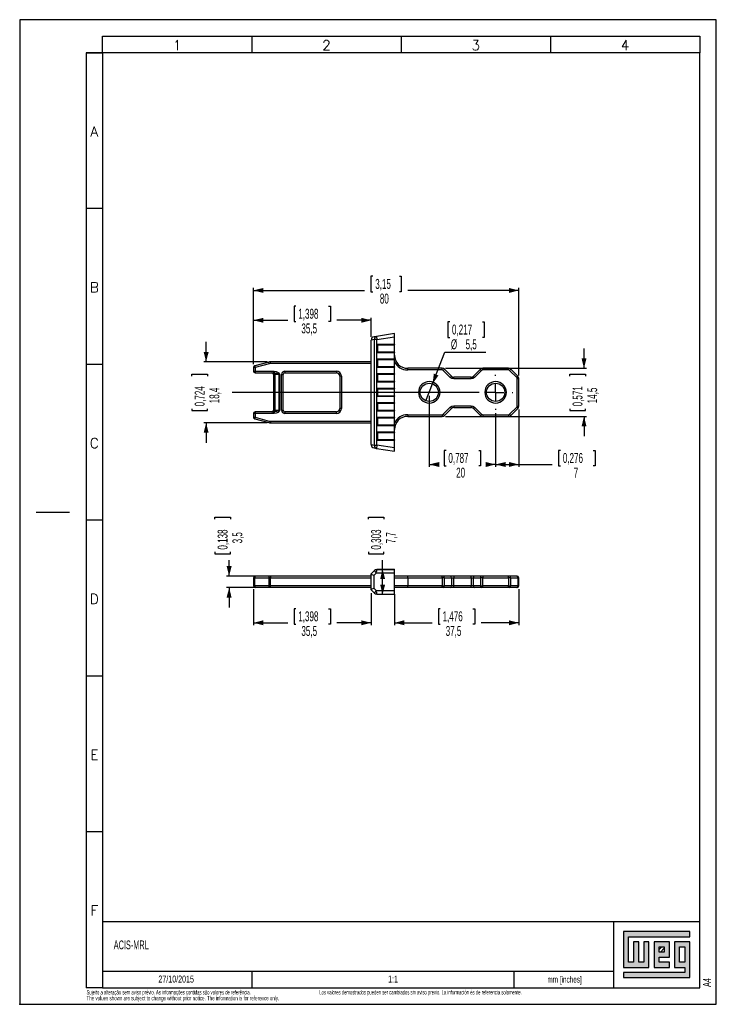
# Model space of a CAD drawing. Extents: x 0 to 105, y 0 to 148.
import ezdxf

# ---------------------------------------------------------------- set-up
doc = ezdxf.new("R2010")
doc.units = 0
doc.header["$LTSCALE"] = 0.5
doc.header["$PDSIZE"] = -1
doc.layers.get('0').update_dxf_attribs({"linetype": 'CONTINUOUS'})
doc.styles.add('SLDTEXTSTYLE0', font='ROMANS')
doc.styles.add('SLDTEXTSTYLE1', font='TXT', dxfattribs={"width": 0.605})
doc.styles.add('SLDTEXTSTYLE2', font='TXT', dxfattribs={"width": 0.569583})
doc.dimstyles.new('SLDDIMSTYLE0', dxfattribs={"dimtxt": 1.5, "dimasz": 1.5, "dimexe": 0, "dimexo": 0.0625, "dimgap": 0.375, "dimtad": 0, "dimlfac": 2, "dimrnd": 1e-09, "dimzin": 12, "dimtxsty": 'SLDTEXTSTYLE1', "dimsah": 1, "dimcen": 0.09, "dimazin": 3, "dimtfac": 1, "dimtdec": 3, "dimtofl": 0, "dimtmove": 0, "dimatfit": 3, "dimtolj": 1, "dimtzin": 12})
doc.dimstyles.new('SLDDIMSTYLE1', dxfattribs={"dimtxt": 1.5, "dimasz": 1.5, "dimexe": 0, "dimexo": 0.0625, "dimgap": 0.375, "dimtad": 0, "dimlfac": 2, "dimrnd": 1e-09, "dimzin": 12, "dimtxsty": 'SLDTEXTSTYLE1', "dimsah": 1, "dimcen": 0.09, "dimazin": 3, "dimtfac": 1, "dimtdec": 3, "dimtmove": 0, "dimatfit": 3, "dimtolj": 1, "dimtzin": 12})
doc.dimstyles.new('SLDDIMSTYLE2', dxfattribs={"dimtxt": 1.5, "dimasz": 1.5, "dimexe": 0, "dimexo": 0.0625, "dimgap": 0.375, "dimtad": 0, "dimtih": 1, "dimtoh": 1, "dimlfac": 2, "dimrnd": 1e-09, "dimzin": 12, "dimtxsty": 'SLDTEXTSTYLE1', "dimblk1": 'NONE', "dimsah": 1, "dimcen": 0, "dimazin": 3, "dimtfac": 1, "dimtdec": 3, "dimtmove": 0, "dimatfit": 3, "dimtolj": 1, "dimtzin": 12})

# ---------------------------------------------------------------- blocks, each defined once
blk = doc.blocks.new('SW_NOTE_0')
at = {"color": 0, "linetype": 'CONTINUOUS', "attachment_point": 1}
for s, insert, char_height, style in [('The values shown are subject to change without prior notice. The information is for reference only.', (0, -0.03), 0.6615, 'SLDTEXTSTYLE1'), ('Sujeito a alteração sem aviso prévio. As informações contidas são valores de referência.                                                           Los valores demostrados pueden ser cambiados sin aviso previo. La información és de referencia solamente.', (0, 0.85), 0.66146, 'SLDTEXTSTYLE2')]:
    blk.add_mtext(s, dxfattribs=dict(at, insert=insert, char_height=char_height, style=style))
blk = doc.blocks.new('_D')
at = {"color": 7, "linetype": 'CONTINUOUS'}
for p, q in [((53.24, 109.8), (52.95, 109.8)), ((52.95, 109.8), (52.95, 107.47)), ((57.23, 109.8), (57.51, 109.8)), ((57.51, 109.8), (57.51, 107.47)), ((35.23, 96.55), (35.23, 108.04)), ((35.23, 107.67), (51.99, 107.67)), ((52.95, 107.47), (53.24, 107.47)), ((57.51, 107.47), (57.23, 107.47)), ((75.23, 107.67), (58.48, 107.67)), ((75.23, 94.86), (75.23, 108.04))]:
    blk.add_line(p, q, dxfattribs=at)
for points in [[(35.23, 107.67), (36.73, 107.29), (36.73, 108.04)], [(75.23, 107.67), (73.73, 108.04), (73.73, 107.29)]]:
    blk.add_solid(points, dxfattribs=at)
at = {"color": 7, "linetype": 'CONTINUOUS', "char_height": 1.5, "attachment_point": 1, "style": 'SLDTEXTSTYLE1'}
for s, insert in [('3,15', (53.59, 109.4)), ('80', (54.29, 107.19))]:
    blk.add_mtext(s, dxfattribs=dict(at, insert=insert))
blk = doc.blocks.new('_D_1')
at = {"color": 7, "linetype": 'CONTINUOUS'}
for p, q in [((41.64, 105.3), (41.36, 105.3)), ((41.36, 105.3), (41.36, 102.97)), ((46.57, 105.3), (46.86, 105.3)), ((46.86, 105.3), (46.86, 102.97)), ((35.23, 96.55), (35.23, 103.54)), ((35.23, 103.17), (40.4, 103.17)), ((41.36, 102.97), (41.64, 102.97)), ((46.86, 102.97), (46.57, 102.97)), ((52.98, 103.17), (47.82, 103.17)), ((52.98, 100.67), (52.98, 103.54))]:
    blk.add_line(p, q, dxfattribs=at)
for points in [[(35.23, 103.17), (36.73, 102.79), (36.73, 103.54)], [(52.98, 103.17), (51.48, 103.54), (51.48, 102.79)]]:
    blk.add_solid(points, dxfattribs=at)
at = {"color": 7, "linetype": 'CONTINUOUS', "char_height": 1.5, "attachment_point": 1, "style": 'SLDTEXTSTYLE1'}
for s, insert in [('1,398', (41.99, 104.9)), ('35,5', (42.46, 102.69))]:
    blk.add_mtext(s, dxfattribs=dict(at, insert=insert))
blk = doc.blocks.new('_D_2')
at = {"color": 7, "linetype": 'CONTINUOUS'}
for p, q in [((28.1, 96.89), (28.1, 99.89)), ((37.29, 96.89), (27.73, 96.89)), ((25.97, 94.76), (25.97, 95.04)), ((25.97, 95.04), (28.3, 95.04)), ((28.3, 95.04), (28.3, 94.76)), ((25.97, 89.83), (25.97, 89.55)), ((25.97, 89.55), (28.3, 89.55)), ((28.3, 89.55), (28.3, 89.83)), ((37.29, 87.69), (27.73, 87.69)), ((28.1, 87.69), (28.1, 84.69))]:
    blk.add_line(p, q, dxfattribs=at)
for points in [[(28.1, 96.89), (28.48, 98.39), (27.73, 98.39)], [(28.1, 87.69), (27.73, 86.19), (28.48, 86.19)]]:
    blk.add_solid(points, dxfattribs=at)
at = {"color": 7, "linetype": 'CONTINUOUS', "char_height": 1.5, "attachment_point": 1, "rotation": 90, "style": 'SLDTEXTSTYLE1'}
for s, insert in [('0,724', (26.37, 90.18)), ('18,4', (28.59, 90.65))]:
    blk.add_mtext(s, dxfattribs=dict(at, insert=insert))
blk = doc.blocks.new('_D_3')
at = {"color": 7, "linetype": 'CONTINUOUS'}
for p, q in [((85.06, 95.92), (85.06, 98.92)), ((64.18, 95.92), (85.44, 95.92)), ((82.93, 94.76), (82.93, 95.04)), ((82.93, 95.04), (85.26, 95.04)), ((85.26, 95.04), (85.26, 94.76)), ((82.93, 89.83), (82.93, 89.55)), ((82.93, 89.55), (85.26, 89.55)), ((85.26, 89.55), (85.26, 89.83)), ((64.18, 88.67), (85.44, 88.67)), ((85.06, 88.67), (85.06, 85.67))]:
    blk.add_line(p, q, dxfattribs=at)
for points in [[(85.06, 95.92), (85.44, 97.42), (84.69, 97.42)], [(85.06, 88.67), (84.69, 87.17), (85.44, 87.17)]]:
    blk.add_solid(points, dxfattribs=at)
at = {"color": 7, "linetype": 'CONTINUOUS', "char_height": 1.5, "attachment_point": 1, "rotation": 90, "style": 'SLDTEXTSTYLE1'}
for s, insert in [('0,571', (83.33, 90.18)), ('14,5', (85.54, 90.65))]:
    blk.add_mtext(s, dxfattribs=dict(at, insert=insert))
blk = doc.blocks.new('_D_4')
at = {"color": 7, "linetype": 'CONTINUOUS'}
for p, q in [((71.73, 89.17), (71.73, 81.04)), ((75.23, 89.73), (75.23, 81.04)), ((81.52, 83.55), (81.23, 83.55)), ((81.23, 83.55), (81.23, 81.22)), ((86.45, 83.55), (86.73, 83.55)), ((86.73, 83.55), (86.73, 81.22)), ((71.73, 81.42), (75.23, 81.42)), ((75.23, 81.42), (80.27, 81.42)), ((81.23, 81.22), (81.52, 81.22)), ((86.73, 81.22), (86.45, 81.22))]:
    blk.add_line(p, q, dxfattribs=at)
for points in [[(71.73, 81.42), (73.23, 81.04), (73.23, 81.79)], [(75.23, 81.42), (73.73, 81.79), (73.73, 81.04)]]:
    blk.add_solid(points, dxfattribs=at)
at = {"color": 7, "linetype": 'CONTINUOUS', "char_height": 1.5, "attachment_point": 1, "style": 'SLDTEXTSTYLE1'}
for s, insert in [('0,276', (81.87, 83.15)), ('7', (83.51, 80.94))]:
    blk.add_mtext(s, dxfattribs=dict(at, insert=insert))
blk = doc.blocks.new('_D_5')
at = {"color": 7, "linetype": 'CONTINUOUS'}
for p, q in [((61.73, 91.79), (61.73, 81.04)), ((71.73, 89.17), (71.73, 81.04)), ((64.27, 83.55), (63.98, 83.55)), ((63.98, 83.55), (63.98, 81.22)), ((69.2, 83.55), (69.48, 83.55)), ((69.48, 83.55), (69.48, 81.22)), ((61.73, 81.42), (63.02, 81.42)), ((63.98, 81.22), (64.27, 81.22)), ((69.48, 81.22), (69.2, 81.22)), ((71.73, 81.42), (70.45, 81.42))]:
    blk.add_line(p, q, dxfattribs=at)
for points in [[(61.73, 81.42), (63.23, 81.04), (63.23, 81.79)], [(71.73, 81.42), (70.23, 81.79), (70.23, 81.04)]]:
    blk.add_solid(points, dxfattribs=at)
at = {"color": 7, "linetype": 'CONTINUOUS', "char_height": 1.5, "attachment_point": 1, "style": 'SLDTEXTSTYLE1'}
for s, insert in [('0,787', (64.62, 83.15)), ('20', (65.79, 80.94))]:
    blk.add_mtext(s, dxfattribs=dict(at, insert=insert))
blk = doc.blocks.new('_D_6')
at = {"color": 7, "linetype": 'CONTINUOUS'}
for p, q in [((64.81, 102.92), (64.53, 102.92)), ((64.53, 102.92), (64.53, 100.59)), ((69.75, 102.92), (70.03, 102.92)), ((70.03, 102.92), (70.03, 100.59)), ((64.53, 100.59), (64.81, 100.59)), ((70.03, 100.59), (69.75, 100.59)), ((62.23, 93.58), (64.07, 98.37)), ((64.07, 98.37), (70.24, 98.37)), ((61.24, 91.01), (62.23, 93.58))]:
    blk.add_line(p, q, dxfattribs=at)
blk.add_solid([(62.23, 93.58), (63.12, 94.84), (62.42, 95.11)], dxfattribs=at)
at = {"color": 7, "linetype": 'CONTINUOUS', "char_height": 1.5, "attachment_point": 1, "style": 'SLDTEXTSTYLE1'}
for s, insert in [('0,217', (65.16, 102.52)), ('%%c', (65, 100.3)), ('5,5', (67.21, 100.3))]:
    blk.add_mtext(s, dxfattribs=dict(at, insert=insert))
blk = doc.blocks.new('_NONE')
blk = doc.blocks.new('SW_CENTERMARKSYMBOL_0')
at = {"color": 0, "linetype": 'CONTINUOUS'}
for p, q in [((0, 2.5), (0, 2.62)), ((-2.5, 0), (-39.71, 0)), ((0, 0), (-1.25, 0)), ((0, 0), (0, 1.25)), ((0, 0), (0, -1.25)), ((0, 0), (1.25, 0)), ((2.5, 0), (2.62, 0)), ((0, -2.5), (0, -2.62))]:
    blk.add_line(p, q, dxfattribs=at)
blk = doc.blocks.new('_D_7')
at = {"color": 7, "linetype": 'CONTINUOUS'}
for p, q in [((35.23, 62.59), (35.23, 57.17)), ((52.98, 62.02), (52.98, 57.17)), ((41.64, 59.67), (41.36, 59.67)), ((41.36, 59.67), (41.36, 57.34)), ((46.57, 59.67), (46.86, 59.67)), ((46.86, 59.67), (46.86, 57.34)), ((35.23, 57.54), (40.4, 57.54)), ((41.36, 57.34), (41.64, 57.34)), ((46.86, 57.34), (46.57, 57.34)), ((52.98, 57.54), (47.82, 57.54))]:
    blk.add_line(p, q, dxfattribs=at)
for points in [[(35.23, 57.54), (36.73, 57.17), (36.73, 57.92)], [(52.98, 57.54), (51.48, 57.92), (51.48, 57.17)]]:
    blk.add_solid(points, dxfattribs=at)
at = {"color": 7, "linetype": 'CONTINUOUS', "char_height": 1.5, "attachment_point": 1, "style": 'SLDTEXTSTYLE1'}
for s, insert in [('1,398', (41.99, 59.27)), ('35,5', (42.46, 57.06))]:
    blk.add_mtext(s, dxfattribs=dict(at, insert=insert))
blk = doc.blocks.new('_D_8')
at = {"color": 7, "linetype": 'CONTINUOUS'}
for p, q in [((75.23, 62.59), (75.23, 57.17)), ((56.48, 61.87), (56.48, 57.17)), ((63.39, 59.67), (63.11, 59.67)), ((63.11, 59.67), (63.11, 57.34)), ((68.32, 59.67), (68.61, 59.67)), ((68.61, 59.67), (68.61, 57.34)), ((56.48, 57.54), (62.15, 57.54)), ((63.11, 57.34), (63.39, 57.34)), ((68.61, 57.34), (68.32, 57.34)), ((75.23, 57.54), (69.57, 57.54))]:
    blk.add_line(p, q, dxfattribs=at)
for points in [[(56.48, 57.54), (57.98, 57.17), (57.98, 57.92)], [(75.23, 57.54), (73.73, 57.92), (73.73, 57.17)]]:
    blk.add_solid(points, dxfattribs=at)
at = {"color": 7, "linetype": 'CONTINUOUS', "char_height": 1.5, "attachment_point": 1, "style": 'SLDTEXTSTYLE1'}
for s, insert in [('1,476', (63.74, 59.27)), ('37,5', (64.21, 57.06))]:
    blk.add_mtext(s, dxfattribs=dict(at, insert=insert))
blk = doc.blocks.new('_D_9')
at = {"color": 7, "linetype": 'CONTINUOUS'}
for p, q in [((29.43, 73.17), (29.43, 73.45)), ((29.43, 73.45), (31.77, 73.45)), ((31.77, 73.45), (31.77, 73.17)), ((29.43, 68.23), (29.43, 67.95)), ((29.43, 67.95), (31.77, 67.95)), ((31.57, 64.59), (31.57, 66.99)), ((31.77, 67.95), (31.77, 68.23)), ((37.29, 64.59), (31.19, 64.59)), ((37.29, 62.84), (31.19, 62.84)), ((31.57, 62.84), (31.57, 59.84))]:
    blk.add_line(p, q, dxfattribs=at)
for points in [[(31.57, 64.59), (31.94, 66.09), (31.19, 66.09)], [(31.57, 62.84), (31.19, 61.34), (31.94, 61.34)]]:
    blk.add_solid(points, dxfattribs=at)
at = {"color": 7, "linetype": 'CONTINUOUS', "char_height": 1.5, "attachment_point": 1, "rotation": 90, "style": 'SLDTEXTSTYLE1'}
for s, insert in [('0,138', (29.83, 68.58)), ('3,5', (32.05, 69.52))]:
    blk.add_mtext(s, dxfattribs=dict(at, insert=insert))
blk = doc.blocks.new('_D_10')
at = {"color": 7, "linetype": 'CONTINUOUS'}
for p, q in [((52.57, 73.17), (52.57, 73.45)), ((52.57, 73.45), (54.9, 73.45)), ((54.9, 73.45), (54.9, 73.17)), ((52.57, 68.23), (52.57, 67.95)), ((52.57, 67.95), (54.9, 67.95)), ((54.7, 65.64), (54.7, 66.99)), ((54.9, 67.95), (54.9, 68.23)), ((54.7, 61.79), (54.7, 65.64))]:
    blk.add_line(p, q, dxfattribs=at)
for points in [[(54.7, 65.64), (54.33, 64.14), (55.08, 64.14)], [(54.7, 61.79), (55.08, 63.29), (54.33, 63.29)]]:
    blk.add_solid(points, dxfattribs=at)
at = {"color": 7, "linetype": 'CONTINUOUS', "char_height": 1.5, "attachment_point": 1, "rotation": 90, "style": 'SLDTEXTSTYLE1'}
for s, insert in [('0,303', (52.97, 68.58)), ('7,7', (55.19, 69.52))]:
    blk.add_mtext(s, dxfattribs=dict(at, insert=insert))

msp = doc.modelspace()

# ---------------------------------------------------------------- hatches: boundary and pattern name
at = {"linetype": 'CONTINUOUS'}
msp.add_hatch(color=7, dxfattribs=at).paths.add_polyline_path([(90.995, 10.965), (90.995, 5.575), (94.845, 5.575), (94.845, 9.425), (94.075, 9.425), (94.075, 6.345), (93.305, 6.345), (93.305, 9.425), (92.535, 9.425), (92.535, 6.345), (91.765, 6.345), (91.765, 10.195), (101.005, 10.195), (101.005, 10.965)], flags=0)
h = msp.add_hatch(color=7, dxfattribs=at)
h.paths.add_polyline_path([(90.995, 4.035), (101.005, 4.035), (101.005, 9.425), (98.695, 9.425), (98.695, 5.575), (100.235, 5.575), (100.235, 4.805), (90.995, 4.805)], flags=0)
h.paths.add_polyline_path([(99.465, 8.655), (100.235, 8.655), (100.235, 6.345), (99.465, 6.345)], flags=0)
h = msp.add_hatch(color=7, dxfattribs=at)
h.paths.add_polyline_path([(97.925, 6.345), (96.385, 6.345), (96.385, 7.115), (97.925, 7.115), (97.925, 9.425), (95.615, 9.425), (95.615, 5.575), (97.925, 5.575)], flags=0)
h.paths.add_polyline_path([(97.155, 7.885), (96.385, 7.885), (96.385, 8.655), (97.155, 8.655)], flags=0)
h = msp.add_hatch(dxfattribs=at)
h.set_pattern_fill('ANSI31', scale=0.125, style=0)
h.paths.add_polyline_path([(97.155, 7.885), (96.385, 7.885), (96.385, 8.655), (97.155, 8.655)], flags=0)

# ---------------------------------------------------------------- linework, layer by layer
at = {"color": 7, "linetype": 'CONTINUOUS'}
for p, q in [((0, 148.5), (0, 0)), ((105, 148.5), (0, 148.5)), ((105, 0), (105, 148.5)), ((12.5, 146), (102.5, 146)), ((12.5, 143.5), (12.5, 146)), ((35, 146), (35, 143.5)), ((57.5, 146), (57.5, 143.5)), ((80, 146), (80, 143.5)), ((102.5, 146), (102.5, 143.5)), ((12.5, 143.5), (10, 143.5)), ((10, 143.5), (10, 2.5)), ((10, 143.5), (12.5, 143.5)), ((12.5, 143.5), (12.5, 2.5)), ((102.5, 143.5), (12.5, 143.5)), ((102.5, 2.5), (102.5, 143.5)), ((12.5, 120), (10, 120)), ((56.4831, 101.1699), (53.762, 100.7389)), ((56.4831, 100.6637), (56.4831, 101.1699)), ((53.4867, 100.2451), (52.9831, 100.1653)), ((52.9831, 100.1885), (52.9831, 100.1653)), ((52.9831, 84.4245), (52.9831, 100.1653)), ((53.762, 100.7389), (53.4049, 100.6824)), ((53.4867, 84.3447), (53.4867, 100.2451)), ((53.8402, 100.2451), (53.4867, 100.2451)), ((53.762, 100.7389), (53.8402, 100.2451)), ((53.8402, 100.2451), (56.4831, 100.6637)), ((53.8402, 99.4917), (53.8402, 100.2451)), ((56.4831, 99.4917), (56.4831, 100.6637)), ((53.8402, 98.2981), (53.8402, 99.4917)), ((56.4831, 99.4917), (53.8402, 99.4917)), ((53.8402, 98.2981), (56.4831, 98.2981)), ((53.8402, 97.2917), (53.8402, 98.2981)), ((56.4831, 99.4433), (53.8777, 99.4433)), ((53.8777, 98.3465), (56.4831, 98.3465)), ((56.4831, 99.3949), (53.9152, 99.3949)), ((53.9152, 99.3949), (53.9152, 98.3949)), ((53.9152, 98.3949), (56.4831, 98.3949)), ((56.4831, 99.4917), (56.4831, 99.4433)), ((56.4831, 99.3949), (56.4831, 99.4433)), ((56.4831, 98.3949), (56.4831, 99.3949)), ((56.4831, 98.3465), (56.4831, 98.3949)), ((56.4831, 98.3465), (56.4831, 98.2981)), ((56.4831, 97.2917), (56.4831, 98.2981)), ((37.5318, 96.8608), (35.4184, 96.2946)), ((37.5965, 96.6193), (35.4831, 96.0531)), ((37.5965, 96.6193), (37.5318, 96.8608)), ((37.7906, 96.6449), (37.5965, 96.6193)), ((52.9831, 96.8949), (37.7906, 96.8949)), ((37.7906, 96.6449), (37.7906, 96.8949)), ((53.8402, 96.0981), (53.8402, 97.2917)), ((56.4831, 97.2917), (53.8402, 97.2917)), ((56.4831, 97.2433), (53.8777, 97.2433)), ((56.4831, 97.1949), (53.9152, 97.1949)), ((53.9152, 97.1949), (53.9152, 96.1949)), ((56.4831, 97.2917), (56.4831, 97.2433)), ((56.4831, 97.1949), (56.4831, 97.2433)), ((56.4831, 96.1949), (56.4831, 97.1949)), ((12.5, 96.5), (10, 96.5)), ((35.2331, 96.0531), (35.2331, 95.4949)), ((35.4831, 96.0531), (35.2331, 96.0531)), ((35.2331, 95.4949), (35.4831, 95.4949)), ((35.4184, 96.2946), (35.4831, 96.0531)), ((35.4831, 96.0531), (35.4831, 95.4949)), ((35.4831, 95.4949), (38.1959, 95.4949)), ((35.4831, 95.4949), (35.4831, 95.2449)), ((35.4831, 95.2449), (38.1959, 95.2449)), ((38.1959, 95.4949), (38.3555, 95.4859)), ((38.1959, 95.4949), (38.1959, 95.2449)), ((38.1959, 95.2449), (38.3318, 95.2404)), ((38.3555, 95.4859), (38.3318, 95.2404)), ((39.9831, 95.4949), (47.7331, 95.4949)), ((39.9831, 95.4949), (39.9831, 95.2449)), ((39.9831, 95.2449), (47.7331, 95.2449)), ((47.7331, 95.4949), (47.7331, 95.2449)), ((53.8402, 96.0981), (56.4831, 96.0981)), ((53.8402, 95.0917), (53.8402, 96.0981)), ((53.8402, 93.8981), (53.8402, 95.0917)), ((56.4831, 95.0917), (53.8402, 95.0917)), ((53.8777, 96.1465), (56.4831, 96.1465)), ((56.4831, 95.0433), (53.8777, 95.0433)), ((53.9152, 96.1949), (56.4831, 96.1949)), ((56.4831, 96.1465), (56.4831, 96.1949)), ((56.4831, 96.1465), (56.4831, 96.0981)), ((56.4831, 95.0917), (56.4831, 96.0981)), ((56.4831, 95.0917), (56.4831, 95.0433)), ((56.4831, 94.9949), (56.4831, 95.0433)), ((63.676, 95.9199), (58.4831, 95.9199)), ((58.4831, 95.6699), (58.4831, 95.9199)), ((63.676, 95.6699), (58.4831, 95.6699)), ((63.676, 95.6699), (63.676, 95.9199)), ((63.8528, 95.5967), (64.0296, 95.7735)), ((64.9099, 94.5396), (63.8528, 95.5967)), ((65.0867, 94.7164), (64.0296, 95.7735)), ((69.4367, 95.7735), (68.3796, 94.7164)), ((69.6135, 95.5967), (68.5564, 94.5396)), ((69.6135, 95.5967), (69.4367, 95.7735)), ((69.7902, 95.6699), (69.7902, 95.9199)), ((73.676, 95.9199), (69.7902, 95.9199)), ((73.676, 95.6699), (69.7902, 95.6699)), ((73.676, 95.6699), (73.676, 95.9199)), ((73.8528, 95.5967), (74.0296, 95.7735)), ((74.9099, 94.5396), (73.8528, 95.5967)), ((75.0867, 94.7164), (74.0296, 95.7735)), ((38.4331, 94.9949), (38.2331, 94.9949)), ((38.2331, 94.9949), (38.2331, 89.5949)), ((39.0411, 94.9949), (38.4331, 94.9949)), ((38.4331, 94.9949), (38.4331, 89.5949)), ((39.0411, 94.9949), (39.0411, 89.5949)), ((39.1661, 94.9949), (39.0411, 94.9949)), ((39.1661, 94.9949), (39.1661, 89.5949)), ((39.4831, 89.5949), (39.4831, 94.9949)), ((39.4831, 94.9949), (39.7331, 94.9949)), ((39.7331, 89.5949), (39.7331, 94.9949)), ((48.2331, 94.7449), (48.2331, 89.8449)), ((48.4831, 94.7449), (48.2331, 94.7449)), ((48.4831, 94.7449), (48.4831, 89.8449)), ((53.8402, 93.8981), (56.4831, 93.8981)), ((53.8402, 92.8917), (53.8402, 93.8981)), ((53.8777, 93.9465), (56.4831, 93.9465)), ((56.4831, 94.9949), (53.9152, 94.9949)), ((53.9152, 94.9949), (53.9152, 93.9949)), ((53.9152, 93.9949), (56.4831, 93.9949)), ((56.4831, 93.9949), (56.4831, 94.9949)), ((56.4831, 93.9465), (56.4831, 93.9949)), ((56.4831, 93.9465), (56.4831, 93.8981)), ((56.4831, 92.8917), (56.4831, 93.8981)), ((64.9099, 94.5396), (65.0867, 94.7164)), ((68.026, 94.5699), (65.4402, 94.5699)), ((65.4402, 94.3199), (65.4402, 94.5699)), ((68.026, 94.3199), (65.4402, 94.3199)), ((68.026, 94.3199), (68.026, 94.5699)), ((68.5564, 94.5396), (68.3796, 94.7164)), ((74.9099, 94.5396), (75.0867, 94.7164)), ((74.9831, 90.227), (74.9831, 94.3628)), ((74.9831, 94.3628), (75.2331, 94.3628)), ((75.2331, 90.227), (75.2331, 94.3628)), ((53.8402, 91.6981), (53.8402, 92.8917)), ((56.4831, 92.8917), (53.8402, 92.8917)), ((56.4831, 92.8433), (53.8777, 92.8433)), ((56.4831, 92.7949), (53.9152, 92.7949)), ((53.9152, 92.7949), (53.9152, 91.7949)), ((56.4831, 92.8917), (56.4831, 92.8433)), ((56.4831, 92.7949), (56.4831, 92.8433)), ((56.4831, 91.7949), (56.4831, 92.7949)), ((53.8402, 91.6981), (56.4831, 91.6981)), ((53.8402, 90.6917), (53.8402, 91.6981)), ((53.8402, 89.4981), (53.8402, 90.6917)), ((56.4831, 90.6917), (53.8402, 90.6917)), ((53.8777, 91.7465), (56.4831, 91.7465)), ((56.4831, 90.6433), (53.8777, 90.6433)), ((53.9152, 91.7949), (56.4831, 91.7949)), ((56.4831, 90.5949), (53.9152, 90.5949)), ((53.9152, 90.5949), (53.9152, 89.5949)), ((56.4831, 91.7465), (56.4831, 91.7949)), ((56.4831, 91.7465), (56.4831, 91.6981)), ((56.4831, 90.6917), (56.4831, 91.6981)), ((56.4831, 90.6917), (56.4831, 90.6433)), ((56.4831, 90.5949), (56.4831, 90.6433)), ((56.4831, 89.5949), (56.4831, 90.5949)), ((38.1959, 89.3449), (35.4831, 89.3449)), ((35.4831, 89.3449), (35.4831, 89.0949)), ((38.3318, 89.3494), (38.1959, 89.3449)), ((38.1959, 89.0949), (38.1959, 89.3449)), ((38.3555, 89.1039), (38.1959, 89.0949)), ((38.2331, 89.5949), (38.4331, 89.5949)), ((38.3318, 89.3494), (38.3555, 89.1039)), ((38.4331, 89.5949), (39.0411, 89.5949)), ((39.1661, 89.5949), (39.0411, 89.5949)), ((39.4831, 89.5949), (39.7331, 89.5949)), ((39.9831, 89.3449), (39.9831, 89.0949)), ((47.7331, 89.3449), (39.9831, 89.3449)), ((47.7331, 89.0949), (47.7331, 89.3449)), ((48.4831, 89.8449), (48.2331, 89.8449)), ((53.8402, 89.4981), (56.4831, 89.4981)), ((53.8402, 88.4917), (53.8402, 89.4981)), ((53.8777, 89.5465), (56.4831, 89.5465)), ((53.9152, 89.5949), (56.4831, 89.5949)), ((56.4831, 89.5465), (56.4831, 89.5949)), ((56.4831, 89.5465), (56.4831, 89.4981)), ((56.4831, 88.4917), (56.4831, 89.4981)), ((63.8528, 88.9931), (64.9099, 90.0502)), ((64.0296, 88.8164), (65.0867, 89.8735)), ((64.9099, 90.0502), (65.0867, 89.8735)), ((65.4402, 90.2699), (68.026, 90.2699)), ((65.4402, 90.2699), (65.4402, 90.0199)), ((65.4402, 90.0199), (68.026, 90.0199)), ((68.026, 90.2699), (68.026, 90.0199)), ((68.5564, 90.0502), (68.3796, 89.8735)), ((68.3796, 89.8735), (69.4367, 88.8164)), ((68.5564, 90.0502), (69.6135, 88.9931)), ((73.8528, 88.9931), (74.9099, 90.0502)), ((74.0296, 88.8164), (75.0867, 89.8735)), ((74.9099, 90.0502), (75.0867, 89.8735)), ((74.9831, 90.227), (75.2331, 90.227)), ((35.2331, 89.0949), (35.2331, 88.5367)), ((35.4831, 89.0949), (35.2331, 89.0949)), ((35.2331, 88.5367), (35.4831, 88.5367)), ((35.4831, 88.5367), (35.4184, 88.2953)), ((35.4184, 88.2953), (37.5318, 87.729)), ((35.4831, 89.0949), (35.4831, 88.5367)), ((38.1959, 89.0949), (35.4831, 89.0949)), ((35.4831, 88.5367), (37.5965, 87.9705)), ((37.5965, 87.9705), (37.5318, 87.729)), ((37.5965, 87.9705), (37.7906, 87.9449)), ((37.7906, 87.9449), (37.7906, 87.6949)), ((37.7906, 87.6949), (52.9831, 87.6949)), ((47.7331, 89.0949), (39.9831, 89.0949)), ((53.8402, 87.2981), (53.8402, 88.4917)), ((56.4831, 88.4917), (53.8402, 88.4917)), ((56.4831, 88.4433), (53.8777, 88.4433)), ((56.4831, 88.3949), (53.9152, 88.3949)), ((53.9152, 88.3949), (53.9152, 87.3949)), ((56.4831, 88.4917), (56.4831, 88.4433)), ((56.4831, 88.3949), (56.4831, 88.4433)), ((56.4831, 87.3949), (56.4831, 88.3949)), ((58.4831, 88.9199), (63.676, 88.9199)), ((58.4831, 88.9199), (58.4831, 88.6699)), ((58.4831, 88.6699), (63.676, 88.6699)), ((63.676, 88.9199), (63.676, 88.6699)), ((63.8528, 88.9931), (64.0296, 88.8164)), ((69.6135, 88.9931), (69.4367, 88.8164)), ((69.7902, 88.9199), (73.676, 88.9199)), ((69.7902, 88.9199), (69.7902, 88.6699)), ((69.7902, 88.6699), (73.676, 88.6699)), ((73.676, 88.9199), (73.676, 88.6699)), ((73.8528, 88.9931), (74.0296, 88.8164)), ((53.8402, 87.2981), (56.4831, 87.2981)), ((53.8402, 86.2917), (53.8402, 87.2981)), ((53.8402, 85.0981), (53.8402, 86.2917)), ((56.4831, 86.2917), (53.8402, 86.2917)), ((53.8777, 87.3465), (56.4831, 87.3465)), ((56.4831, 86.2433), (53.8777, 86.2433)), ((53.9152, 87.3949), (56.4831, 87.3949)), ((56.4831, 86.1949), (53.9152, 86.1949)), ((53.9152, 86.1949), (53.9152, 85.1949)), ((56.4831, 87.3465), (56.4831, 87.3949)), ((56.4831, 87.3465), (56.4831, 87.2981)), ((56.4831, 86.2917), (56.4831, 87.2981)), ((56.4831, 86.2917), (56.4831, 86.2433)), ((56.4831, 86.1949), (56.4831, 86.2433)), ((56.4831, 85.1949), (56.4831, 86.1949)), ((53.8402, 85.0981), (56.4831, 85.0981)), ((53.8402, 84.3447), (53.8402, 85.0981)), ((53.8777, 85.1465), (56.4831, 85.1465)), ((53.9152, 85.1949), (56.4831, 85.1949)), ((56.4831, 85.1465), (56.4831, 85.1949)), ((56.4831, 85.1465), (56.4831, 85.0981)), ((56.4831, 83.9261), (56.4831, 85.0981)), ((52.9831, 84.4245), (53.4867, 84.3447)), ((52.9831, 84.4245), (52.9831, 84.4013)), ((53.4049, 83.9074), (53.762, 83.8509)), ((53.4867, 84.3447), (53.8402, 84.3447)), ((53.8402, 84.3447), (53.762, 83.8509)), ((53.762, 83.8509), (56.4831, 83.4199)), ((56.4831, 83.9261), (53.8402, 84.3447)), ((56.4831, 83.4199), (56.4831, 83.9261)), ((2.5, 74.25), (7.5, 74.25)), ((12.5, 73), (10, 73)), ((52.9831, 64.9153), (53.4867, 65.4189)), ((53.8777, 65.6028), (53.8402, 65.5653)), ((56.4831, 65.5653), (53.8402, 65.5653)), ((53.9152, 65.6403), (53.8777, 65.6028)), ((53.8777, 65.6028), (56.4831, 65.6028)), ((53.9152, 65.6403), (56.4831, 65.6403)), ((56.4831, 65.6028), (56.4831, 65.6403)), ((56.4831, 65.6028), (56.4831, 65.5653)), ((56.4831, 65.0653), (56.4831, 65.5653)), ((35.4184, 64.3403), (35.2331, 64.3403)), ((35.2331, 64.3403), (35.2331, 63.0903)), ((35.4184, 64.3403), (37.5318, 64.3403)), ((35.4184, 63.0903), (35.4184, 64.3403)), ((37.5965, 64.5903), (35.4831, 64.5903)), ((37.7906, 64.3403), (37.5318, 64.3403)), ((37.5318, 64.3403), (37.5318, 63.0903)), ((37.7906, 64.5903), (37.5965, 64.5903)), ((52.9831, 64.5903), (37.7906, 64.5903)), ((37.7906, 64.5903), (37.7906, 64.3403)), ((37.7906, 63.0903), (37.7906, 64.3403)), ((52.9831, 64.9153), (52.9831, 64.9146)), ((52.9831, 62.5161), (52.9831, 64.9146)), ((53.4049, 64.7082), (53.762, 65.0653)), ((53.4049, 62.7224), (53.4049, 64.7082)), ((53.762, 65.0653), (56.4831, 65.0653)), ((56.4831, 62.3653), (56.4831, 65.0653)), ((58.4831, 64.5903), (56.4831, 64.5903)), ((56.4831, 64.3403), (58.4831, 64.3403)), ((63.676, 64.5903), (58.4831, 64.5903)), ((58.4831, 64.3403), (58.4831, 64.5903)), ((58.4831, 64.3403), (58.4831, 63.0903)), ((58.4831, 64.3403), (63.676, 64.3403)), ((63.8528, 64.5903), (63.676, 64.5903)), ((63.676, 64.3403), (63.676, 64.5903)), ((64.0296, 64.3403), (63.676, 64.3403)), ((63.676, 64.3403), (63.676, 63.0903)), ((64.9099, 64.5903), (63.8528, 64.5903)), ((64.0296, 63.0903), (64.0296, 64.3403)), ((64.0296, 64.3403), (65.0867, 64.3403)), ((65.4402, 64.5903), (64.9099, 64.5903)), ((65.0867, 64.3403), (65.0867, 63.0903)), ((65.0867, 64.3403), (65.4402, 64.3403)), ((68.026, 64.5903), (65.4402, 64.5903)), ((65.4402, 64.5903), (65.4402, 64.3403)), ((65.4402, 63.0903), (65.4402, 64.3403)), ((65.4402, 64.3403), (68.026, 64.3403)), ((68.5564, 64.5903), (68.026, 64.5903)), ((68.026, 64.3403), (68.026, 64.5903)), ((68.026, 64.3403), (68.3796, 64.3403)), ((68.026, 64.3403), (68.026, 63.0903)), ((68.3796, 64.3403), (69.4367, 64.3403)), ((68.3796, 63.0903), (68.3796, 64.3403)), ((69.6135, 64.5903), (68.5564, 64.5903)), ((69.7902, 64.3403), (69.4367, 64.3403)), ((69.4367, 64.3403), (69.4367, 63.0903)), ((69.7902, 64.5903), (69.6135, 64.5903)), ((73.676, 64.5903), (69.7902, 64.5903)), ((69.7902, 64.5903), (69.7902, 64.3403)), ((69.7902, 63.0903), (69.7902, 64.3403)), ((69.7902, 64.3403), (73.676, 64.3403)), ((73.8528, 64.5903), (73.676, 64.5903)), ((73.676, 64.3403), (73.676, 64.5903)), ((74.0296, 64.3403), (73.676, 64.3403)), ((73.676, 64.3403), (73.676, 63.0903)), ((74.9099, 64.5903), (73.8528, 64.5903)), ((74.0296, 63.0903), (74.0296, 64.3403)), ((74.0296, 64.3403), (75.0867, 64.3403)), ((74.9831, 64.5903), (74.9099, 64.5903)), ((75.0867, 64.3403), (75.0867, 63.0903)), ((75.2331, 64.3403), (75.0867, 64.3403)), ((75.2331, 63.0903), (75.2331, 64.3403)), ((35.2331, 63.0903), (35.4184, 63.0903)), ((37.5318, 63.0903), (35.4184, 63.0903)), ((37.5965, 62.8403), (35.4831, 62.8403)), ((37.5318, 63.0903), (37.7906, 63.0903)), ((37.7906, 62.8403), (37.5965, 62.8403)), ((37.7906, 62.8403), (37.7906, 63.0903)), ((52.9831, 62.8403), (37.7906, 62.8403)), ((52.9831, 62.5161), (52.9831, 62.5153)), ((53.4867, 62.0118), (52.9831, 62.5153)), ((53.762, 62.3653), (53.4049, 62.7224)), ((58.4831, 63.0903), (56.4831, 63.0903)), ((58.4831, 62.8403), (56.4831, 62.8403)), ((58.4831, 62.8403), (58.4831, 63.0903)), ((63.676, 63.0903), (58.4831, 63.0903)), ((63.676, 62.8403), (58.4831, 62.8403)), ((63.676, 63.0903), (64.0296, 63.0903)), ((63.676, 62.8403), (63.676, 63.0903)), ((63.8528, 62.8403), (63.676, 62.8403)), ((64.9099, 62.8403), (63.8528, 62.8403)), ((65.0867, 63.0903), (64.0296, 63.0903)), ((65.4402, 62.8403), (64.9099, 62.8403)), ((65.4402, 63.0903), (65.0867, 63.0903)), ((65.4402, 62.8403), (65.4402, 63.0903)), ((68.026, 63.0903), (65.4402, 63.0903)), ((68.026, 62.8403), (65.4402, 62.8403)), ((68.026, 62.8403), (68.026, 63.0903)), ((68.3796, 63.0903), (68.026, 63.0903)), ((68.5564, 62.8403), (68.026, 62.8403)), ((69.4367, 63.0903), (68.3796, 63.0903)), ((69.6135, 62.8403), (68.5564, 62.8403)), ((69.4367, 63.0903), (69.7902, 63.0903)), ((69.7902, 62.8403), (69.6135, 62.8403)), ((69.7902, 62.8403), (69.7902, 63.0903)), ((73.676, 63.0903), (69.7902, 63.0903)), ((73.676, 62.8403), (69.7902, 62.8403)), ((73.676, 62.8403), (73.676, 63.0903)), ((73.676, 63.0903), (74.0296, 63.0903)), ((73.8528, 62.8403), (73.676, 62.8403)), ((74.9099, 62.8403), (73.8528, 62.8403)), ((75.0867, 63.0903), (74.0296, 63.0903)), ((74.9831, 62.8403), (74.9099, 62.8403)), ((75.0867, 63.0903), (75.2331, 63.0903)), ((56.4831, 62.3653), (53.762, 62.3653)), ((53.8402, 61.8653), (56.4831, 61.8653)), ((53.8777, 61.8278), (53.8402, 61.8653)), ((56.4831, 61.8278), (53.8777, 61.8278)), ((53.9152, 61.7903), (53.8777, 61.8278)), ((56.4831, 61.7903), (53.9152, 61.7903)), ((56.4831, 61.8653), (56.4831, 62.3653)), ((56.4831, 61.8653), (56.4831, 61.8278)), ((56.4831, 61.7903), (56.4831, 61.8278)), ((12.5, 49.5), (10, 49.5)), ((12.5, 26), (10, 26)), ((12.5, 22.5), (12.5, 20)), ((12.5, 20), (12.5, 2.5)), ((12.5, 12.5), (102.5, 12.5)), ((89.5, 12.5), (89.5, 2.5)), ((101.005, 10.965), (90.995, 10.965)), ((90.995, 10.965), (90.995, 5.575)), ((101.005, 10.195), (101.005, 10.965)), ((91.765, 10.195), (101.005, 10.195)), ((91.765, 6.345), (91.765, 10.195)), ((93.305, 9.425), (92.535, 9.425)), ((92.535, 9.425), (92.535, 6.345)), ((93.305, 6.345), (93.305, 9.425)), ((94.845, 9.425), (94.075, 9.425)), ((94.075, 9.425), (94.075, 6.345)), ((94.845, 5.575), (94.845, 9.425)), ((97.925, 9.425), (95.615, 9.425)), ((95.615, 9.425), (95.615, 5.575)), ((97.925, 7.115), (97.925, 9.425)), ((101.005, 9.425), (98.695, 9.425)), ((98.695, 9.425), (98.695, 5.575)), ((101.005, 4.035), (101.005, 9.425)), ((96.385, 8.655), (97.155, 8.655)), ((96.385, 7.885), (96.385, 8.655)), ((97.155, 7.885), (96.385, 7.885)), ((97.155, 8.655), (97.155, 7.885)), ((99.465, 6.345), (99.465, 8.655)), ((99.465, 8.655), (100.235, 8.655)), ((100.235, 8.655), (100.235, 6.345)), ((92.535, 6.345), (91.765, 6.345)), ((94.075, 6.345), (93.305, 6.345)), ((96.385, 7.115), (97.925, 7.115)), ((96.385, 6.345), (96.385, 7.115)), ((97.925, 6.345), (96.385, 6.345)), ((97.925, 5.575), (97.925, 6.345)), ((100.235, 6.345), (99.465, 6.345)), ((12.5, 5), (29.5, 5)), ((29.5, 5), (89.5, 5)), ((35, 5), (35, 2.5)), ((74.5, 5), (74.5, 2.5)), ((90.995, 5.575), (94.845, 5.575)), ((90.995, 4.805), (90.995, 4.035)), ((100.235, 4.805), (90.995, 4.805)), ((95.615, 5.575), (97.925, 5.575)), ((98.695, 5.575), (100.235, 5.575)), ((100.235, 5.575), (100.235, 4.805)), ((90.995, 4.035), (101.005, 4.035)), ((12.5, 2.5), (10, 2.5)), ((12.5, 2.5), (102.5, 2.5)), ((0, 0), (105, 0))]:
    msp.add_line(p, q, dxfattribs=at)
at = {"color": 8, "linetype": 'CONTINUOUS'}
for p, q in [((52.9831, 96.6449), (37.7906, 96.6449)), ((37.7906, 87.9449), (52.9831, 87.9449)), ((37.7906, 64.3403), (52.9831, 64.3403)), ((52.9831, 63.0903), (37.7906, 63.0903))]:
    msp.add_line(p, q, dxfattribs=at)
at = {"color": 7, "linetype": 'CONTINUOUS', "flags": 128}
for points in [[(38.3318, 95.2404), (38.5265, 95.2227), (38.695, 95.1941), (38.8409, 95.1541), (38.9286, 95.1174), (38.9912, 95.0778), (39.0287, 95.0365), (39.038, 95.0157), (39.0411, 94.9949)], [(38.3555, 95.4859), (38.6673, 95.4276), (38.9373, 95.3132), (39.0378, 95.2401), (39.1107, 95.1591), (39.1523, 95.0782), (39.1661, 94.9949)], [(63.8528, 95.5967), (63.7717, 95.6509), (63.676, 95.6699)], [(69.7902, 95.6699), (69.6946, 95.6509), (69.6135, 95.5967)], [(73.8528, 95.5967), (73.7717, 95.6509), (73.676, 95.6699)], [(65.4402, 94.3199), (65.1532, 94.377), (64.9099, 94.5396)], [(68.5564, 94.5396), (68.313, 94.377), (68.026, 94.3199)], [(74.9831, 94.3628), (74.9641, 94.4585), (74.9099, 94.5396)], [(39.0411, 89.5949), (39.038, 89.5741), (39.0287, 89.5533), (38.9912, 89.512), (38.9286, 89.4724), (38.8409, 89.4357), (38.695, 89.3957), (38.5265, 89.3671), (38.3318, 89.3494)], [(39.1661, 89.5949), (39.1523, 89.5117), (39.1107, 89.4308), (39.038, 89.3499), (38.9373, 89.2766), (38.6673, 89.1622), (38.3555, 89.1039)], [(64.9099, 90.0502), (65.1532, 90.2128), (65.4402, 90.2699)], [(68.026, 90.2699), (68.313, 90.2128), (68.5564, 90.0502)], [(74.9099, 90.0502), (74.9641, 90.1313), (74.9831, 90.227)], [(63.676, 88.9199), (63.7717, 88.9389), (63.8528, 88.9931)], [(69.6135, 88.9931), (69.6946, 88.9389), (69.7902, 88.9199)], [(73.676, 88.9199), (73.7717, 88.9389), (73.8528, 88.9931)]]:
    msp.add_lwpolyline(points, dxfattribs=at)
at = {"color": 7, "linetype": 'CONTINUOUS'}
for centre in [(61.7331, 92.2949), (71.7331, 92.2949)]:
    msp.add_circle(centre, 1.375, dxfattribs=at)
for centre, radius, start, end in [((53.4831, 100.1885), 0.5, 99, 180), ((53.9035, 100.3363), 0.4267, 109.367039, 192.350435), ((53.8902, 99.4917), 0.05, 180, 255.522488), ((53.8902, 98.2981), 0.05, 104.477512, 180), ((53.8652, 99.3949), 0.05, 0, 75.522488), ((53.8652, 98.3949), 0.05, 284.477512, 0), ((37.7906, 95.8949), 1, 90, 105), ((53.8902, 97.2917), 0.05, 180, 255.522488), ((53.8652, 97.1949), 0.05, 0, 75.522488), ((58.4831, 97.9199), 2, 180, 270), ((35.4831, 96.0531), 0.25, 105, 180), ((35.4831, 95.4949), 0.25, 180, 270), ((37.9831, 94.9949), 0.25, 0, 90), ((38.1703, 95.0301), 0.2651, 352.377036, 52.485314), ((39.9831, 94.9949), 0.5, 90, 180), ((39.9831, 94.9949), 0.25, 90, 180), ((47.7331, 94.7449), 0.75, 360, 90), ((47.7331, 94.7449), 0.5, 0, 90), ((53.8902, 96.0981), 0.05, 104.477512, 180), ((53.8902, 95.0917), 0.05, 180, 255.522488), ((53.8652, 96.1949), 0.05, 284.477512, 0), ((53.8652, 94.9949), 0.05, 0, 75.522488), ((63.676, 95.4199), 0.5, 45, 90), ((69.7902, 95.4199), 0.5, 90, 135), ((73.676, 95.4199), 0.5, 45, 90), ((53.8902, 93.8981), 0.05, 104.477512, 180), ((53.8652, 93.9949), 0.05, 284.477512, 0), ((61.7331, 92.2949), 1.625, 0, 180), ((65.4402, 95.0699), 0.5, 225, 270), ((68.026, 95.0699), 0.5, 270, 315), ((71.7331, 92.2949), 1.625, 0, 180), ((74.7331, 94.3628), 0.5, 0, 45), ((53.8902, 92.8917), 0.05, 180, 255.522488), ((53.8652, 92.7949), 0.05, 0, 75.522488), ((61.7331, 92.2949), 1.625, 180, 0), ((71.7331, 92.2949), 1.625, 180, 0), ((53.8902, 91.6981), 0.05, 104.477512, 180), ((53.8902, 90.6917), 0.05, 180, 255.522488), ((53.8652, 91.7949), 0.05, 284.477512, 0), ((53.8652, 90.5949), 0.05, 0, 75.522488), ((35.4831, 89.0949), 0.25, 90, 180), ((37.9831, 89.5949), 0.25, 270, 0), ((38.1703, 89.5597), 0.2651, 307.514686, 7.622964), ((39.9831, 89.5949), 0.5, 180, 270), ((39.9831, 89.5949), 0.25, 180, 270), ((47.7331, 89.8449), 0.75, 270, 360), ((47.7331, 89.8449), 0.5, 270, 0), ((53.8902, 89.4981), 0.05, 104.477512, 180), ((53.8652, 89.5949), 0.05, 284.477512, 0), ((65.4402, 89.5199), 0.5, 90, 135), ((68.026, 89.5199), 0.5, 45, 90), ((74.7331, 90.227), 0.5, 315, 0), ((35.4831, 88.5367), 0.25, 180, 255), ((37.7906, 88.6949), 1, 255, 270), ((53.8902, 88.4917), 0.05, 180, 255.522488), ((53.8652, 88.3949), 0.05, 0, 75.522488), ((58.4831, 86.6699), 2, 90, 180), ((63.676, 89.1699), 0.5, 270, 315), ((69.7902, 89.1699), 0.5, 225, 270), ((73.676, 89.1699), 0.5, 270, 315), ((53.8902, 87.2981), 0.05, 104.477512, 180), ((53.8902, 86.2917), 0.05, 180, 255.522488), ((53.8652, 87.3949), 0.05, 284.477512, 0), ((53.8652, 86.1949), 0.05, 0, 75.522488), ((53.8902, 85.0981), 0.05, 104.477512, 180), ((53.8652, 85.1949), 0.05, 284.477512, 0), ((53.4831, 84.4013), 0.5, 180, 261), ((53.9035, 84.2535), 0.4267, 167.649565, 250.632961), ((53.8402, 65.0653), 0.5, 90, 135), ((54.3984, 65.8449), 1.0063, 205.045826, 230.774827), ((54.6197, 65.1873), 0.8663, 154.126595, 188.091453), ((35.4831, 64.3403), 0.25, 90, 180), ((35.7084, 64.3987), 0.2958, 139.609308, 191.369055), ((37.8218, 64.3987), 0.2958, 139.609308, 191.369055), ((63.8086, 64.3716), 0.2232, 351.950533, 78.578246), ((64.8657, 64.3716), 0.2232, 351.950533, 78.578246), ((68.6006, 64.3716), 0.2232, 101.421754, 188.049467), ((69.6577, 64.3716), 0.2232, 101.421754, 188.049467), ((73.8086, 64.3716), 0.2232, 351.950533, 78.578246), ((74.8657, 64.3716), 0.2232, 351.950533, 78.578246), ((74.9831, 64.3403), 0.25, 0, 90), ((35.4831, 63.0903), 0.25, 180, 270), ((35.7084, 63.032), 0.2958, 168.630945, 220.390692), ((37.8218, 63.032), 0.2958, 168.630945, 220.390692), ((63.8086, 63.0591), 0.2232, 281.421754, 8.049467), ((64.8657, 63.0591), 0.2232, 281.421754, 8.049467), ((68.6006, 63.0591), 0.2232, 171.950533, 258.578246), ((69.6577, 63.0591), 0.2232, 171.950533, 258.578246), ((73.8086, 63.0591), 0.2232, 281.421754, 8.049467), ((74.8657, 63.0591), 0.2232, 281.421754, 8.049467), ((74.9831, 63.0903), 0.25, 270, 0), ((54.3984, 61.5858), 1.0063, 129.225173, 154.954174), ((53.8402, 62.3653), 0.5, 225, 270), ((54.6197, 62.2434), 0.8663, 171.908547, 205.873405)]:
    msp.add_arc(centre, radius, start, end, dxfattribs=at)
at = {"color": 8, "linetype": 'CONTINUOUS'}
for centre, radius, start, end in [((58.4819, 97.9174), 2.2475, 207.212705, 270.031937), ((58.4824, 86.6716), 2.2483, 89.980459, 152.773626)]:
    msp.add_arc(centre, radius, start, end, dxfattribs=at)
at = {"color": 7, "linetype": 'CONTINUOUS'}
for centre, major_axis, start_param, end_param in [((53.4831, 64.7082), (0.4999, -0.2071), 3.16471112, 4.57842781), ((53.4831, 62.7224), (0.4999, 0.2071), 1.70475749, 3.11847419)]:
    msp.add_ellipse(centre, major_axis=major_axis, ratio=0.05582286, start_param=start_param, end_param=end_param, dxfattribs=at)
msp.add_point((0, 0), dxfattribs=at)

# ---------------------------------------------------------------- block references
for name, p in [('SW_CENTERMARKSYMBOL_0', (71.7331, 92.2949)), ('SW_NOTE_0', (10.0811, 1.295))]:
    msp.add_blockref(name, p, dxfattribs=at)

# ---------------------------------------------------------------- texts
for s, insert, char_height, attachment_point, style in [('1', (23.7384, 145.3878), 1.5, 2, 'SLDTEXTSTYLE0'), ('2', (46.2384, 145.3878), 1.5, 2, 'SLDTEXTSTYLE0'), ('3', (68.7384, 145.3878), 1.5, 2, 'SLDTEXTSTYLE0'), ('4', (91.2384, 145.3878), 1.5, 2, 'SLDTEXTSTYLE0'), ('A', (11.2409, 132.3878), 1.5, 2, 'SLDTEXTSTYLE0'), ('B', (11.2503, 108.8878), 1.5, 2, 'SLDTEXTSTYLE0'), ('C', (11.2503, 85.3878), 1.5, 2, 'SLDTEXTSTYLE0'), ('D', (11.2503, 61.8878), 1.5, 2, 'SLDTEXTSTYLE0'), ('E', (11.2528, 38.3878), 1.5, 2, 'SLDTEXTSTYLE0'), ('F', (11.2409, 14.8878), 1.5, 2, 'SLDTEXTSTYLE0'), ('ACIS-MRL', (14.1727, 9.6254), 1.32292, 1, 'SLDTEXTSTYLE1'), ('27/10/2015', (23.5847, 4.3385), 1.05833, 2, 'SLDTEXTSTYLE1'), ('1:1', (56.2736, 4.3385), 1.05833, 2, 'SLDTEXTSTYLE1'), ('mm [inches]', (79.5438, 4.2223), 0.95, 1, 'SLDTEXTSTYLE1')]:
    msp.add_mtext(s, dxfattribs=dict(at, insert=insert, char_height=char_height, attachment_point=attachment_point, style=style))
at = {"color": 7, "linetype": 'CONTINUOUS', "insert": (102.9915, 2.616), "char_height": 1.19063, "attachment_point": 1, "rotation": 90, "style": 'SLDTEXTSTYLE1'}
msp.add_mtext('A4', dxfattribs=at)

# ---------------------------------------------------------------- dimensions: what is measured, and where the dimension line sits
at = {"color": 7, "linetype": 'CONTINUOUS'}
for base, p1, p2, picture, middle in [((35.2331, 107.6699), (75.2331, 94.3628), (35.2331, 96.0531), '_D', (55.2331, 107.6699)), ((35.2331, 103.1699), (52.9831, 100.1653), (35.2331, 96.0531), '_D_1', (44.1081, 103.1699)), ((61.7331, 81.4199), (71.7331, 89.6699), (61.7331, 92.2949), '_D_5', (66.7331, 81.4199)), ((71.7331, 81.4199), (75.2331, 90.227), (71.7331, 89.6699), '_D_4', (83.9833, 81.4199)), ((52.9831, 57.5403), (35.2331, 63.0903), (52.9831, 62.5161), '_D_7', (44.1081, 57.5403)), ((56.4831, 57.5403), (75.2331, 63.0903), (56.4831, 62.3653), '_D_8', (65.8581, 57.5403))]:
    dim = msp.add_linear_dim(base=base, p1=p1, p2=p2, dimstyle='SLDDIMSTYLE0', dxfattribs=at)
    dim.commit()
    dim.dimension.update_dxf_attribs({"geometry": picture, "text_midpoint": middle, "dimtype": 160})
dim = msp.add_diameter_dim_2p(p1=(61.2396, 91.0115), p2=(62.2267, 93.5783), dimstyle='SLDDIMSTYLE2', dxfattribs=at)
dim.commit()
dim.dimension.update_dxf_attribs({"geometry": '_D_6', "text_midpoint": (67.2796, 100.7856), "dimtype": 163})
for base, p1, p2, dimstyle, picture, middle in [((28.1046, 87.6949), (37.7906, 96.8949), (37.7906, 87.6949), 'SLDDIMSTYLE1', '_D_2', (28.1046, 92.2949)), ((85.0606, 88.6699), (63.676, 95.9199), (63.676, 88.6699), 'SLDDIMSTYLE1', '_D_3', (85.0606, 92.2949)), ((31.567, 64.5903), (37.7906, 62.8403), (37.7906, 64.5903), 'SLDDIMSTYLE1', '_D_9', (31.567, 70.6987)), ((54.704, 65.6403), (53.9152, 61.7903), (53.9152, 65.6403), 'SLDDIMSTYLE0', '_D_10', (54.704, 70.6987))]:
    dim = msp.add_linear_dim(base=base, p1=p1, p2=p2, angle=90, dimstyle=dimstyle, dxfattribs=at)
    dim.commit()
    dim.dimension.update_dxf_attribs({"geometry": picture, "text_midpoint": middle, "dimtype": 160})

doc.saveas('drawing.dxf')
